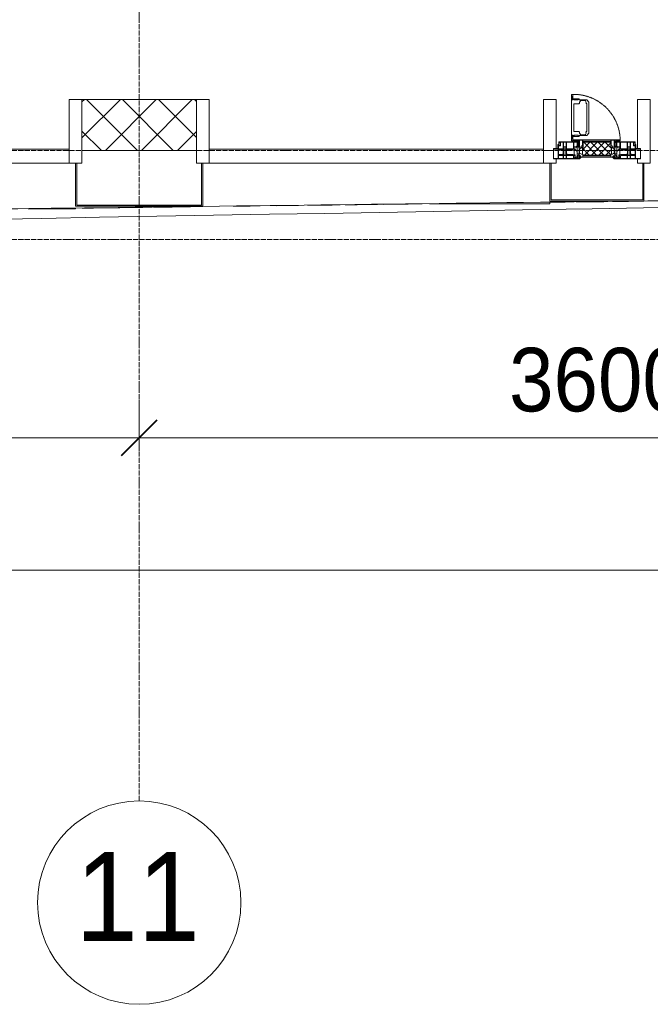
# Model space of a CAD drawing. Header units: millimetres. Extents: x 5617 to 103266, y 7718 to 198901.
# Tile 42 of 51: x 63664 to 66144, y 56540 to 60414. Entities that reach past the tile are written whole.
import ezdxf

# ---------------------------------------------------------------- set-up
doc = ezdxf.new("R2010")
doc.units = ezdxf.units.MM
for name, pattern in [('-D1-02х01', [3, 2, -1]), ('ADSK_Линия сетки', [25, 20, -2.5, 0, -2.5]), ('Линия сетки', [25, 20, -2.5, 0, -2.5])]:
    doc.linetypes.add(name, pattern=pattern)
for name, color, linetype, lineweight in [('Импосты витража', 7, 'Continuous', 18), ('Колонны', 7, 'Continuous', 18), ('Окна', 7, 'Continuous', 18), ('Оси', 7, 'Continuous', 9), ('Панели витража', 7, 'Continuous', 18), ('Размеры', 7, 'Continuous', 9), ('Размеры-100', 7, 'Continuous', 9), ('Стены разрез', 7, 'Continuous', 40), ('Форма', 7, 'Continuous', 18), ('Формообразующий элемент-перекрытие', 7, 'Continuous', 18), ('Элементы узлов', 7, 'Continuous', 18)]:
    doc.layers.add(name, color=color, linetype=linetype, lineweight=lineweight)
doc.styles.add('Arial', font='arial.ttf', dxfattribs={"width": 0.9, "height": 250})
doc.styles.add('Arial_1', font='arial.ttf', dxfattribs={"width": 0.9, "height": 350})
doc.dimstyles.new('Основной_2_5_мм', dxfattribs={"dimscale": 304.8, "dimtxt": 255.06485, "dimasz": 0.463911, "dimexe": 0.492126, "dimexo": 0.492126, "dimgap": 0.098425, "dimtad": 1, "dimdec": 0, "dimdsep": 46, "dimtxsty": 'Arial', "dimblk1": 'OBLIQUE', "dimblk2": 'OBLIQUE', "dimsah": 1, "dimcen": 0.09, "dimdle": 0.492126, "dimazin": 2, "dimtfac": 1, "dimtdec": 4, "dimtix": 1, "dimtmove": 0, "dimatfit": 3, "dimfxl": 1, "dimtvp": 1, "dimtolj": 1, "dimtzin": 0, "dimlwd": 20, "dimlwe": 20, "dimarcsym": 2})

# ---------------------------------------------------------------- blocks, each defined once
blk = doc.blocks.new('A_PAN_Створка - 383мм-V46-МКСС_K1_L15__47_700_')
at = {"layer": 'Панели витража', "lineweight": 5}
h = blk.add_hatch(dxfattribs=at)
h.set_pattern_fill('FP_8', color=256, style=0, pattern_type=2)
h.set_pattern_definition([(225, (52150, 59850), (14.1421356, -14.1421356), []), (315, (52150, 59850), (14.1421356, 14.1421356), [])])
h.paths.add_polyline_path([(-54.5, -31.8), (-54.9, -34.1), (-57.2, -36.4), (-57.2, -60.8), (-54.6, -63.4), (-53.6, -82.7), (54.6, -81.8), (54.6, -63.4), (57.2, -59.3), (57.2, -36.4), (54.9, -34.1), (54.5, -31.8)])
at = {"layer": 'Окна', "lineweight": 5}
for p, q in [((-67.9, -17), (-171, -17)), ((-171, -17), (-171, -57)), ((-78, -84), (-78, -23.5)), ((-78, -23.5), (-67.9, -23.5)), ((-61.4, -23.5), (-70, -32.1)), ((-70, -32.1), (-70, -62.5)), ((-61.4, -23.5), (-67.9, -17)), ((-67.9, -17), (-67.9, -23.5)), ((-67.9, -23.5), (-64.6, -26.8)), ((-64.6, -26.8), (-61.4, -23.5)), ((61.4, -23.5), (-61.4, -23.5)), ((67.9, -17), (61.4, -23.5)), ((70, -32.1), (61.4, -23.5)), ((61.4, -23.5), (64.6, -26.8)), ((64.6, -26.8), (67.9, -23.5)), ((67.9, -23.5), (67.9, -17)), ((171, -17), (67.9, -17)), ((67.9, -23.5), (78, -23.5)), ((70, -62.5), (70, -32.1)), ((78, -23.5), (78, -84)), ((171, -57), (171, -17)), ((-171, -57), (-156, -57)), ((-153, -60), (-153, -73.5)), ((-153, -73.5), (-150, -73.5)), ((-150, -73.5), (-150, -84)), ((-70, -62.5), (-73.9, -62.5)), ((-73.9, -62.5), (-73.9, -87.5)), ((73.9, -62.5), (70, -62.5)), ((73.9, -87.5), (73.9, -62.5)), ((150, -84), (150, -73.5)), ((150, -73.5), (153, -73.5)), ((153, -73.5), (153, -60)), ((156, -57), (171, -57)), ((-150, -84), (-78, -84)), ((-73.9, -87.5), (-91.5, -87.5)), ((-91.5, -87.5), (-91.5, -92)), ((-91.5, -92), (91.5, -92)), ((39.7, -109), (31.1, -117.6)), ((70.1, -109), (39.7, -109)), ((45, -113.3), (42.3, -118.2)), ((45.9, -111.2), (45, -113.3)), ((63.3, -111.2), (45.9, -111.2)), ((64.1, -113), (63.3, -111.2)), ((64.1, -113), (66.7, -117)), ((70.1, -105.1), (70.1, -109)), ((95.1, -105.1), (70.1, -105.1)), ((91.5, -87.5), (73.9, -87.5)), ((74.1, -109.6), (74.1, -105.1)), ((89.1, -109.6), (74.1, -109.6)), ((78, -84), (150, -84)), ((89.1, -105.1), (89.1, -109.6)), ((91.5, -92), (91.5, -87.5)), ((93.1, -109.6), (93.1, -105.1)), ((97.9, -109.6), (93.1, -109.6)), ((95.1, -87.5), (95.1, -105.1)), ((99.6, -87.5), (95.1, -87.5)), ((97.9, -95.6), (95.1, -95.6)), ((97.9, -95.6), (97.9, -109.6)), ((99.6, -270.5), (99.6, -87.5)), ((31.1, -117.6), (31.1, -240.4)), ((41.4, -123.8), (39.1, -124.2)), ((39.1, -179), (39.1, -124.2)), ((41.4, -123.8), (43.5, -121.7)), ((42.3, -118.2), (43.5, -121.7)), ((66.7, -117), (68.6, -118.3)), ((68.6, -118.3), (68.6, -121.6)), ((68.6, -121.6), (71.1, -124.1)), ((71.1, -124.1), (89.5, -124.1)), ((89.5, -124.1), (90.6, -125.2)), ((90.6, -125.2), (90.6, -232.8)), ((39.1, -179), (39.1, -233.8)), ((39.7, -249), (31.1, -240.4)), ((41.4, -234.2), (39.1, -233.8)), ((70.1, -249), (39.7, -249)), ((41.4, -234.2), (43.5, -236.3)), ((42.3, -239.8), (43.5, -236.3)), ((45, -244.7), (42.3, -239.8)), ((45.9, -246.8), (45, -244.7)), ((63.3, -246.8), (45.9, -246.8)), ((64.1, -245), (63.3, -246.8)), ((64.1, -245), (66.7, -241)), ((66.7, -241), (68.6, -239.7)), ((68.6, -236.4), (71.1, -233.9)), ((68.6, -239.7), (68.6, -236.4)), ((70.1, -252.9), (70.1, -249)), ((95.1, -252.9), (70.1, -252.9)), ((71.1, -233.9), (89.5, -233.9)), ((74.1, -248.4), (74.1, -252.9)), ((89.1, -248.4), (74.1, -248.4)), ((89.1, -252.9), (89.1, -248.4)), ((89.5, -233.9), (90.6, -232.8)), ((93.1, -248.4), (93.1, -252.9)), ((97.9, -248.4), (93.1, -248.4)), ((95.1, -270.5), (95.1, -252.9)), ((97.9, -262.4), (95.1, -262.4)), ((99.6, -270.5), (95.1, -270.5)), ((97.9, -262.4), (97.9, -248.4))]:
    blk.add_line(p, q, dxfattribs=at)
at = {"layer": 'Окна', "color": 253, "lineweight": 5, "true_color": 0xaaaaaa}
for p, q in [((-171, -18.5), (-153.5, -18.5)), ((-153.5, -18.5), (-152, -20)), ((-152, -20), (-152, -73.5)), ((-150.5, -17), (-150.5, -29.4)), ((-132.4, -18.6), (-150.5, -18.6)), ((-150.5, -29.4), (-132.4, -29.4)), ((-150.5, -33.6), (-150.5, -68)), ((-136.3, -33.6), (-150.5, -33.6)), ((-137.2, -31), (-135.8, -35)), ((-132.5, -31), (-137.2, -31)), ((-132.1, -36.8), (-135.8, -35)), ((-132.5, -31.9), (-133.4, -33.7)), ((-133.4, -33.7), (-130.1, -35.3)), ((-132.5, -31.9), (-132.5, -31)), ((-132.4, -29.4), (-132.4, -18.6)), ((-132.1, -49), (-132.1, -36.8)), ((-131, -18.2), (-131, -29.5)), ((-120.8, -18.2), (-131, -18.2)), ((-131, -29.5), (-120.8, -29.5)), ((-131, -30.9), (-131, -33)), ((-120.8, -30.9), (-131, -30.9)), ((-129.4, -34.6), (-131, -33)), ((-130.1, -35.3), (-129.4, -34.6)), ((-130.1, -35.3), (-130.1, -50.4)), ((-122.4, -34.6), (-120.8, -33)), ((-121.7, -35.3), (-122.4, -34.6)), ((-118.4, -33.7), (-121.7, -35.3)), ((-121.7, -35.3), (-121.7, -50.4)), ((-120.8, -18.2), (-120.8, -29.5)), ((-120.8, -30.9), (-120.8, -33)), ((-119.7, -36.8), (-115.9, -35)), ((-119.7, -49), (-119.7, -36.8)), ((-119.3, -18.6), (-92.5, -18.6)), ((-119.3, -29.4), (-119.3, -18.6)), ((-92.5, -29.4), (-119.3, -29.4)), ((-119.3, -31), (-114.6, -31)), ((-119.3, -31.9), (-119.3, -31)), ((-119.3, -31.9), (-118.4, -33.7)), ((-114.6, -31), (-115.9, -35)), ((-94.1, -33.5), (-115.4, -33.5)), ((-89.9, -35.1), (-94.1, -33.5)), ((-92.5, -18.6), (-92.5, -29.4)), ((-90.8, -18.5), (-90.8, -29.4)), ((-87.3, -18.5), (-90.8, -18.5)), ((-90.8, -29.4), (-85.9, -29.4)), ((-89.9, -32.5), (-89.9, -35.1)), ((-85.9, -32.5), (-89.9, -32.5)), ((-89.9, -35.1), (-89.9, -50.9)), ((-87.3, -20.4), (-87.3, -18.5)), ((-87.3, -20.4), (-87.3, -21.9)), ((-84.8, -20.4), (-87.3, -20.4)), ((-87.3, -21.9), (-85.9, -21.9)), ((-85.9, -18.2), (-85.9, -20.4)), ((-75.9, -18.2), (-85.9, -18.2)), ((-85.9, -21.9), (-85.9, -29.4)), ((-85.9, -29.4), (-85.9, -32.5)), ((-83.4, -20.4), (-84.8, -20.4)), ((-70, -33.8), (-83.4, -20.4)), ((-78, -36.8), (-70, -36.8)), ((-78, -45.6), (-78, -36.8)), ((-75.9, -21.5), (-75.9, -18.2)), ((-75.9, -21.5), (-75.9, -23.5)), ((-74.9, -21.5), (-75.9, -21.5)), ((-75.9, -23.5), (-73, -23.5)), ((-74.9, -17.9), (-74.9, -21.5)), ((-68.9, -17.9), (-74.9, -17.9)), ((-67.2, -29.3), (-73, -23.5)), ((-70, -36.8), (-70, -33.8)), ((-68.9, -21.5), (-68.9, -17.9)), ((-67.9, -21.5), (-68.9, -21.5)), ((-67.9, -21.5), (-67.9, -23.5)), ((-67.9, -23.5), (-64.6, -26.8)), ((-64.6, -26.8), (-67.2, -29.3)), ((67.9, -23.5), (64.6, -26.8)), ((64.6, -26.8), (67.2, -29.3)), ((67.2, -29.3), (73, -23.5)), ((67.9, -21.5), (67.9, -23.5)), ((67.9, -21.5), (68.9, -21.5)), ((68.9, -17.9), (74.9, -17.9)), ((68.9, -21.5), (68.9, -17.9)), ((70, -33.8), (83.4, -20.4)), ((70, -36.8), (70, -33.8)), ((78, -36.8), (70, -36.8)), ((75.9, -23.5), (73, -23.5)), ((74.9, -17.9), (74.9, -21.5)), ((74.9, -21.5), (75.9, -21.5)), ((75.9, -18.2), (85.9, -18.2)), ((75.9, -21.5), (75.9, -18.2)), ((75.9, -21.5), (75.9, -23.5)), ((78, -45.6), (78, -36.8)), ((83.4, -20.4), (84.8, -20.4)), ((84.8, -20.4), (87.3, -20.4)), ((85.9, -18.2), (85.9, -20.4)), ((85.9, -21.9), (85.9, -29.4)), ((87.3, -21.9), (85.9, -21.9)), ((85.9, -29.4), (85.9, -32.5)), ((90.8, -29.4), (85.9, -29.4)), ((85.9, -32.5), (89.9, -32.5)), ((87.3, -18.5), (90.8, -18.5)), ((87.3, -20.4), (87.3, -18.5)), ((87.3, -20.4), (87.3, -21.9)), ((89.9, -32.5), (89.9, -35.1)), ((89.9, -35.1), (94.1, -33.5)), ((89.9, -35.1), (89.9, -50.9)), ((90.8, -18.5), (90.8, -29.4)), ((92.5, -18.6), (92.5, -29.4)), ((119.3, -18.6), (92.5, -18.6)), ((92.5, -29.4), (119.3, -29.4)), ((94.1, -33.5), (115.4, -33.5)), ((114.6, -31), (115.9, -35)), ((119.3, -31), (114.6, -31)), ((119.7, -36.8), (115.9, -35)), ((119.3, -31.9), (118.4, -33.7)), ((118.4, -33.7), (121.7, -35.3)), ((119.3, -29.4), (119.3, -18.6)), ((119.3, -31.9), (119.3, -31)), ((119.7, -49), (119.7, -36.8)), ((120.8, -18.2), (120.8, -29.5)), ((120.8, -18.2), (131, -18.2)), ((131, -29.5), (120.8, -29.5)), ((120.8, -30.9), (120.8, -33)), ((120.8, -30.9), (131, -30.9)), ((122.4, -34.6), (120.8, -33)), ((121.7, -35.3), (122.4, -34.6)), ((121.7, -35.3), (121.7, -50.4)), ((129.4, -34.6), (131, -33)), ((130.1, -35.3), (129.4, -34.6)), ((133.4, -33.7), (130.1, -35.3)), ((130.1, -35.3), (130.1, -50.4)), ((131, -18.2), (131, -29.5)), ((131, -30.9), (131, -33)), ((132.1, -36.8), (135.8, -35)), ((132.1, -49), (132.1, -36.8)), ((132.4, -18.6), (150.5, -18.6)), ((132.4, -29.4), (132.4, -18.6)), ((150.5, -29.4), (132.4, -29.4)), ((132.5, -31), (137.2, -31)), ((132.5, -31.9), (132.5, -31)), ((132.5, -31.9), (133.4, -33.7)), ((137.2, -31), (135.8, -35)), ((136.3, -33.6), (150.5, -33.6)), ((150.5, -17), (150.5, -29.4)), ((150.5, -33.6), (150.5, -68)), ((153.5, -18.5), (152, -20)), ((152, -20), (152, -73.5)), ((171, -18.5), (153.5, -18.5)), ((-171, -55.5), (-152, -55.5)), ((-136.4, -52.4), (-150.5, -52.4)), ((-150.5, -56.6), (-132.4, -56.6)), ((-150.5, -68), (-143.5, -68)), ((-150.5, -69.5), (-150.5, -73.5)), ((-145, -69.5), (-150.5, -69.5)), ((-145, -69.5), (-145, -79.5)), ((-143.5, -68), (-143.5, -81)), ((-137.2, -54.8), (-135.8, -50.8)), ((-132.5, -54.8), (-137.2, -54.8)), ((-132.1, -49), (-135.8, -50.8)), ((-133.4, -52), (-130.1, -50.4)), ((-132.5, -53.8), (-133.4, -52)), ((-132.5, -53.8), (-132.5, -54.8)), ((-132.4, -56.6), (-132.4, -82.5)), ((-129.4, -51.1), (-131, -52.7)), ((-131, -55.1), (-131, -52.7)), ((-120.8, -55.1), (-131, -55.1)), ((-131, -56.5), (-131, -62.6)), ((-131, -56.5), (-120.8, -56.5)), ((-120.8, -62.6), (-131, -62.6)), ((-131, -64.6), (-120.8, -64.6)), ((-131, -82.5), (-131, -64.6)), ((-130.1, -50.4), (-129.4, -51.1)), ((-121.7, -50.4), (-122.4, -51.1)), ((-122.4, -51.1), (-120.8, -52.7)), ((-118.4, -52), (-121.7, -50.4)), ((-120.8, -55.1), (-120.8, -52.7)), ((-120.8, -56.5), (-120.8, -62.6)), ((-120.8, -82.5), (-120.8, -64.6)), ((-119.7, -49), (-115.9, -50.8)), ((-119.3, -53.8), (-118.4, -52)), ((-119.3, -53.8), (-119.3, -54.8)), ((-119.3, -54.8), (-114.6, -54.8)), ((-119.3, -56.6), (-119.3, -82.5)), ((-92.5, -56.6), (-119.3, -56.6)), ((-114.6, -54.8), (-115.9, -50.8)), ((-94.1, -52.5), (-115.3, -52.5)), ((-89.9, -50.9), (-94.1, -52.5)), ((-92.5, -56.6), (-92.5, -82.5)), ((-90.8, -56.6), (-85.9, -56.6)), ((-90.8, -62.7), (-90.8, -56.6)), ((-80.4, -62.7), (-90.8, -62.7)), ((-90.8, -64.6), (-90.8, -82.5)), ((-80.1, -64.6), (-90.8, -64.6)), ((-89.9, -52.2), (-89.9, -50.9)), ((-89.9, -52.2), (-88.6, -53.5)), ((-85.9, -53.5), (-88.6, -53.5)), ((-85.9, -53.5), (-78, -45.6)), ((-85.9, -56.6), (-85.9, -53.5)), ((-80.4, -61.1), (-80.4, -62.7)), ((-78, -61.1), (-80.4, -61.1)), ((-80.1, -66.1), (-80.1, -64.6)), ((-78, -66.1), (-80.1, -66.1)), ((-78, -66.1), (-78, -61.1)), ((85.9, -53.5), (78, -45.6)), ((78, -61.1), (80.4, -61.1)), ((78, -66.1), (78, -61.1)), ((78, -66.1), (80.1, -66.1)), ((80.1, -64.6), (90.8, -64.6)), ((80.1, -66.1), (80.1, -64.6)), ((80.4, -61.1), (80.4, -62.7)), ((80.4, -62.7), (90.8, -62.7)), ((85.9, -53.5), (88.6, -53.5)), ((85.9, -56.6), (85.9, -53.5)), ((90.8, -56.6), (85.9, -56.6)), ((89.9, -52.2), (88.6, -53.5)), ((89.9, -50.9), (94.1, -52.5)), ((89.9, -52.2), (89.9, -50.9)), ((90.8, -62.7), (90.8, -56.6)), ((90.8, -64.6), (90.8, -82.5)), ((92.5, -56.6), (119.3, -56.6)), ((92.5, -56.6), (92.5, -82.5)), ((94.1, -52.5), (115.3, -52.5)), ((114.6, -54.8), (115.9, -50.8)), ((119.3, -54.8), (114.6, -54.8)), ((119.7, -49), (115.9, -50.8)), ((118.4, -52), (121.7, -50.4)), ((119.3, -53.8), (118.4, -52)), ((119.3, -53.8), (119.3, -54.8)), ((119.3, -56.6), (119.3, -82.5)), ((122.4, -51.1), (120.8, -52.7)), ((120.8, -55.1), (120.8, -52.7)), ((120.8, -55.1), (131, -55.1)), ((120.8, -56.5), (120.8, -62.6)), ((131, -56.5), (120.8, -56.5)), ((120.8, -62.6), (131, -62.6)), ((120.8, -82.5), (120.8, -64.6)), ((131, -64.6), (120.8, -64.6)), ((121.7, -50.4), (122.4, -51.1)), ((130.1, -50.4), (129.4, -51.1)), ((129.4, -51.1), (131, -52.7)), ((133.4, -52), (130.1, -50.4)), ((131, -55.1), (131, -52.7)), ((131, -56.5), (131, -62.6)), ((131, -82.5), (131, -64.6)), ((132.1, -49), (135.8, -50.8)), ((150.5, -56.6), (132.4, -56.6)), ((132.4, -56.6), (132.4, -82.5)), ((132.5, -53.8), (133.4, -52)), ((132.5, -53.8), (132.5, -54.8)), ((132.5, -54.8), (137.2, -54.8)), ((137.2, -54.8), (135.8, -50.8)), ((136.4, -52.4), (150.5, -52.4)), ((143.5, -68), (143.5, -81)), ((150.5, -68), (143.5, -68)), ((145, -69.5), (150.5, -69.5)), ((145, -69.5), (145, -79.5)), ((150.5, -69.5), (150.5, -73.5)), ((171, -55.5), (152, -55.5)), ((-148.5, -81), (-148.5, -82.5)), ((-143.5, -81), (-148.5, -81)), ((-148.5, -82.5), (-132.4, -82.5)), ((-131, -82.5), (-120.8, -82.5)), ((-119.3, -82.5), (-92.5, -82.5)), ((-90.8, -82.5), (-79.5, -82.5)), ((-78, -84), (-85, -84)), ((-85, -84), (-85, -87.5)), ((-85, -87.5), (-78, -87.5)), ((-79.5, -80.6), (-78, -80.6)), ((-79.5, -82.5), (-79.5, -80.6)), ((-78, -87.5), (-78, -84)), ((79.5, -80.6), (78, -80.6)), ((78, -87.5), (78, -84)), ((78, -84), (85, -84)), ((85, -87.5), (78, -87.5)), ((79.5, -82.5), (79.5, -80.6)), ((90.8, -82.5), (79.5, -82.5)), ((85, -84), (85, -87.5)), ((119.3, -82.5), (92.5, -82.5)), ((131, -82.5), (120.8, -82.5)), ((148.5, -82.5), (132.4, -82.5)), ((143.5, -81), (148.5, -81)), ((148.5, -81), (148.5, -82.5))]:
    blk.add_line(p, q, dxfattribs=at)
at = {"layer": 'Окна', "lineweight": 5}
for centre, start, end in [((-156, -60), 0, 90), ((156, -60), 90, 180)]:
    blk.add_arc(centre, 3, start, end, dxfattribs=at)
at = {"layer": 'Окна', "linetype": '-D1-02х01', "lineweight": 5}
blk.add_arc((91.4, -87.5), 183, 181.4091, 271.1445, dxfattribs=at)
at = {"layer": 'Элементы узлов', "color": 253, "lineweight": 5, "true_color": 0xaaaaaa}
for p, q in [((-70, -32.1), (-61.4, -23.5)), ((-70, -62.5), (-70, -32.1)), ((-67.8, -38.3), (-65.7, -37.4)), ((-67.8, -55.7), (-67.8, -38.3)), ((-65.7, -37.4), (-60.8, -34.7)), ((61.4, -23.5), (-61.4, -23.5)), ((-60.8, -34.7), (-57.3, -35.9)), ((-55.2, -33.8), (-57.3, -35.9)), ((-54.9, -34.1), (-57.2, -36.4)), ((-57.2, -36.4), (-57.2, -60.8)), ((-55.2, -33.8), (-54.8, -31.5)), ((-54.9, -25.8), (-53.9, -24.8)), ((-54.9, -29.5), (-54.9, -25.8)), ((-53.9, -30.5), (-54.9, -29.5)), ((-54.5, -31.8), (-54.9, -34.1)), ((0, -31.5), (-54.8, -31.5)), ((54.5, -31.8), (-54.5, -31.8)), ((-53.9, -24.8), (53.9, -24.8)), ((53.9, -30.5), (-53.9, -30.5)), ((0, -31.5), (54.8, -31.5)), ((54.9, -25.8), (53.9, -24.8)), ((53.9, -30.5), (54.9, -29.5)), ((54.9, -34.1), (54.5, -31.8)), ((55.2, -33.8), (54.8, -31.5)), ((54.9, -29.5), (54.9, -25.8)), ((57.2, -36.4), (54.9, -34.1)), ((55.2, -33.8), (57.3, -35.9)), ((57.2, -60.8), (57.2, -36.4)), ((60.8, -34.7), (57.3, -35.9)), ((65.7, -37.4), (60.8, -34.7)), ((70, -32.1), (61.4, -23.5)), ((67.8, -38.3), (65.7, -37.4)), ((67.8, -55.7), (67.8, -38.3)), ((70, -62.5), (70, -32.1)), ((-73.9, -62.5), (-70, -62.5)), ((-73.9, -87.5), (-73.9, -62.5)), ((-69.4, -66.5), (-73.9, -66.5)), ((-69.4, -81.5), (-69.4, -66.5)), ((-61.7, -62.5), (-67.9, -62.5)), ((-67.9, -62.5), (-67.9, -89.3)), ((-66, -56.5), (-67.8, -55.7)), ((-66, -56.5), (-62, -59.1)), ((-62, -59.1), (-60.7, -61)), ((-61.7, -64.9), (-61.7, -62.5)), ((-60.1, -67.7), (-61.7, -64.9)), ((-60.7, -61), (-57.4, -61)), ((-56.4, -67.7), (-60.1, -67.7)), ((-57.4, -61), (-54.9, -63.5)), ((-57.2, -60.8), (-54.6, -63.4)), ((-56.4, -89.4), (-56.4, -67.7)), ((-54.9, -63.5), (-54.9, -81.9)), ((-54.6, -63.4), (-54.6, -81.8)), ((54.6, -63.4), (57.2, -60.8)), ((54.6, -81.8), (54.6, -63.4)), ((57.4, -61), (54.9, -63.5)), ((54.9, -63.5), (54.9, -81.9)), ((56.4, -67.7), (60.1, -67.7)), ((56.4, -89.4), (56.4, -67.7)), ((60.7, -61), (57.4, -61)), ((60.1, -67.7), (61.7, -64.9)), ((62, -59.1), (60.7, -61)), ((61.7, -62.5), (67.9, -62.5)), ((61.7, -64.9), (61.7, -62.5)), ((66, -56.5), (62, -59.1)), ((66, -56.5), (67.8, -55.7)), ((67.9, -62.5), (67.9, -89.3)), ((69.4, -66.5), (73.9, -66.5)), ((69.4, -81.5), (69.4, -66.5)), ((73.9, -62.5), (70, -62.5)), ((73.9, -87.5), (73.9, -62.5)), ((-91.5, -87.5), (-73.9, -87.5)), ((-91.5, -92), (-91.5, -87.5)), ((-91.5, -92), (91.5, -92)), ((-83.4, -90.3), (-83.4, -87.5)), ((-83.4, -90.3), (-69.4, -90.3)), ((-73.9, -81.5), (-69.4, -81.5)), ((-69.4, -85.5), (-73.9, -85.5)), ((-69.4, -90.3), (-69.4, -85.5)), ((-67.9, -89.3), (-66.9, -90.3)), ((-66.9, -90.3), (-57.4, -90.3)), ((-57.4, -90.3), (-56.4, -89.4)), ((-54.9, -81.9), (-53.8, -83)), ((-54.9, -85.6), (-53.9, -84.6)), ((-54.9, -89.3), (-54.9, -85.6)), ((-53.9, -90.3), (-54.9, -89.3)), ((-54.6, -81.8), (-53.6, -82.7)), ((-53.9, -84.6), (53.9, -84.6)), ((53.9, -90.3), (-53.9, -90.3)), ((53.8, -83), (-53.8, -83)), ((-53.6, -82.7), (53.6, -82.7)), ((53.6, -82.7), (54.6, -81.8)), ((54.9, -81.9), (53.8, -83)), ((54.9, -85.6), (53.9, -84.6)), ((53.9, -90.3), (54.9, -89.3)), ((54.9, -89.3), (54.9, -85.6)), ((57.4, -90.3), (56.4, -89.4)), ((66.9, -90.3), (57.4, -90.3)), ((67.9, -89.3), (66.9, -90.3)), ((73.9, -81.5), (69.4, -81.5)), ((69.4, -85.5), (73.9, -85.5)), ((69.4, -90.3), (69.4, -85.5)), ((83.4, -90.3), (69.4, -90.3)), ((91.5, -87.5), (73.9, -87.5)), ((83.4, -90.3), (83.4, -87.5)), ((91.5, -92), (91.5, -87.5))]:
    blk.add_line(p, q, dxfattribs=at)
blk = doc.blocks.new('System Panel - A_PAN_Glass-7454224-МКСС_K1_L15__47_700_')
at = {"layer": 'Панели витража', "color": 253, "lineweight": 5, "true_color": 0xaaaaaa}
for p, q in [((657.5, 0), (-657.5, 0)), ((-657.5, 0), (-657.5, -55)), ((657.5, -55), (657.5, 0)), ((-657.5, -55), (657.5, -55))]:
    blk.add_line(p, q, dxfattribs=at)
blk = doc.blocks.new('Rectangular Mullion - R_StandardFrame_50Wx250H-V72-МКСС_K1_L15__47_700_')
at = {"layer": 'Импосты витража', "color": 253, "lineweight": 5, "true_color": 0xaaaaaa}
for p, q in [((-25, 0), (-25, 250)), ((-25, 250), (25, 250)), ((25, 250), (25, 0)), ((0, 0), (-25, 0)), ((25, 0), (5, 0))]:
    blk.add_line(p, q, dxfattribs=at)
blk = doc.blocks.new('Rectangular Mullion - R_StandardFrame_50Wx250H-7454222-МКСС_K1_L15__47_700_')
at = {"layer": 'Импосты витража', "color": 253, "lineweight": 5, "true_color": 0xaaaaaa}
for p, q in [((-25, 0), (-25, 250)), ((-25, 250), (25, 250)), ((25, 250), (25, 0)), ((-5, 0), (-25, 0)), ((25, 0), (0, 0))]:
    blk.add_line(p, q, dxfattribs=at)
blk = doc.blocks.new('Rectangular Mullion - R_StandardFrame_50Wx250H-V73-МКСС_K1_L15__47_700_')
at = {"layer": 'Импосты витража', "color": 253, "lineweight": 5, "true_color": 0xaaaaaa}
for p, q in [((-25, 0), (-25, 250)), ((-25, 250), (25, 250)), ((25, 250), (25, 57)), ((0, 0), (-25, 0)), ((25, 0), (5, 0)), ((25, 17), (25, 0))]:
    blk.add_line(p, q, dxfattribs=at)
blk = doc.blocks.new('Rectangular Mullion - R_StandardFrame_50Wx250H-V65-МКСС_K1_L15__47_700_')
at = {"layer": 'Импосты витража', "color": 253, "lineweight": 5, "true_color": 0xaaaaaa}
for p, q in [((-25, 57), (-25, 250)), ((-25, 250), (25, 250)), ((25, 250), (25, 0)), ((-25, 0), (-25, 17)), ((-5, 0), (-25, 0)), ((25, 0), (0, 0))]:
    blk.add_line(p, q, dxfattribs=at)
blk = doc.blocks.new('A_SLK_PAN_Type1 - Прямой тип панели-6619018-МКСС_K1_L15__47_700_')
at = {"layer": 'Колонны', "lineweight": 5}
for p, q in [((-245, 0), (-250, 0)), ((-250, 0), (-250, -170)), ((-245, -165), (-245, 0)), ((245, 0), (245, -165)), ((250, 0), (245, 0)), ((250, -170), (250, 0)), ((-250, -170), (250, -170)), ((245, -165), (-245, -165))]:
    blk.add_line(p, q, dxfattribs=at)
blk = doc.blocks.new('A_SLK_PAN_Type1 - Прямой тип панели Ф-1_1-7444943-МКСС_K1_L15__47_700_')
at = {"layer": 'Колонны', "lineweight": 5}
for p, q in [((-180, 0), (-185, 0)), ((-185, 0), (-185, -150)), ((-180, -145), (-180, 0)), ((180, 0), (180, -145)), ((185, 0), (180, 0)), ((185, -150), (185, 0)), ((-185, -150), (185, -150)), ((180, -145), (-180, -145))]:
    blk.add_line(p, q, dxfattribs=at)
blk = doc.blocks.new('A_OGR_PAN_Отлив - A_OGR_PAN_Отлив-5586170-МКСС_K1_L15__47_700_')
at = {"layer": 'Колонны', "color": 253, "lineweight": 5, "true_color": 0xaaaaaa}
for p in [(-495.8, 180), (-682.5, 177.2)]:
    blk.add_line(p, (-682.5, 180), dxfattribs=at)
blk = doc.blocks.new('A_OGR_PAN_Отлив - A_OGR_PAN_Отлив-5705292-МКСС_K1_L15__47_700_')
at = {"layer": 'Колонны', "color": 253, "lineweight": 5, "true_color": 0xaaaaaa}
for p in [(-209.5, 160), (-682.5, 153.8)]:
    blk.add_line(p, (-682.5, 160), dxfattribs=at)
blk = doc.blocks.new('135_SLK_K1_AR_FCD_rvt-1-МКСС_K1_L15__47_700_')
at = {"layer": 'Стены разрез', "lineweight": 5, "true_color": 0xaaaaaa}
h = blk.add_hatch(dxfattribs=at)
h.set_pattern_fill('FP_4', color=253, style=0, pattern_type=2)
h.set_pattern_definition([(45, (0, 0), (-70.71068, 70.71068), []), (135, (0, 0), (-70.71068, -70.71068), [])])
h.paths.add_polyline_path([(50161.7, 59900), (50575, 59900), (50575, 60100), (50125, 60100), (50125, 59900)])
at = {"layer": 'Стены разрез', "color": 253, "lineweight": 9, "true_color": 0xaaaaaa}
for p, q in [((50575, 60100), (50125, 60100)), ((50125, 60100), (50125, 59900)), ((50575, 59900), (50575, 60100)), ((50125, 59900), (50575, 59900))]:
    blk.add_line(p, q, dxfattribs=at)
at = {"layer": 'Форма', "color": 253, "lineweight": 5, "true_color": 0xaaaaaa}
blk.add_open_spline([(22922.1, 59316), (23891.9, 59304.9), (32622.5, 59261), (51193, 59682.2), (56217.7, 59730)], degree=3, knots=[40.106642, 40.106642, 40.106642, 40.106642, 45.960513, 86.414517, 86.414517, 86.414517, 86.414517], dxfattribs=at)
at = {"layer": 'Форма', "color": 253, "lineweight": 9, "true_color": 0xaaaaaa}
for points, knots in [([(52335, 59700.9), (52414.2, 59701.8), (52899.6, 59707.4), (53485.4, 59713.9), (53992, 59719), (54092.3, 59720)], [-0.11774913, -0.11774913, -0.11774913, -0.11774913, -0.11243612, -0.08517888, -0.0784468, -0.0784468, -0.0784468, -0.0784468]), ([(48735, 59655.7), (49201.7, 59661.8), (50376.7, 59677.1), (51551.7, 59691.7), (52260, 59700)], [-0.19826353, -0.19826353, -0.19826353, -0.19826353, -0.1669506, -0.11942636, -0.11942636, -0.11942636, -0.11942636])]:
    blk.add_open_spline(points, degree=3, knots=knots, dxfattribs=at)
at = {"layer": 'Формообразующий элемент-перекрытие', "color": 253, "lineweight": 5, "true_color": 0xaaaaaa}
for points in [[(50363.7, 59675.8), (50284.2, 59674.8), (50204.7, 59673.8), (50125.1, 59672.7)], [(50552.3, 59678.2), (50503.7, 59677.6), (50455, 59677), (50406.4, 59676.4)], [(50825.2, 59681.7), (50790.2, 59681.2), (50755.2, 59680.8), (50720.1, 59680.4)], [(50976.4, 59683.6), (50947, 59683.2), (50917.6, 59682.9), (50888.2, 59682.5)], [(51140.2, 59685.6), (51097.6, 59685.1), (51055, 59684.6), (51012.4, 59684)], [(51286.9, 59687.5), (51244.5, 59686.9), (51202.2, 59686.4), (51159.9, 59685.9)], [(51440, 59689.4), (51397.1, 59688.8), (51354.1, 59688.3), (51311.2, 59687.8)], [(52025.2, 59696.5), (52005.4, 59696.2), (51985.7, 59696), (51965.9, 59695.8)], [(52192.7, 59698.5), (52151.6, 59698), (52110.5, 59697.5), (52069.3, 59697)], [(52274, 59699.4), (52252.9, 59699.2), (52231.8, 59698.9), (52210.7, 59698.7)]]:
    blk.add_open_spline(points, degree=3, dxfattribs=at)
at = {"layer": 'Импосты витража', "color": 253, "lineweight": 5, "true_color": 0xaaaaaa, "extrusion": (0, 0, -1)}
for name, p in [('Rectangular Mullion - R_StandardFrame_50Wx250H-7454222-МКСС_K1_L15__47_700_', (-50100, 59850)), ('Rectangular Mullion - R_StandardFrame_50Wx250H-V72-МКСС_K1_L15__47_700_', (-50600, 59850)), ('Rectangular Mullion - R_StandardFrame_50Wx250H-V65-МКСС_K1_L15__47_700_', (-51965, 59850)), ('Rectangular Mullion - R_StandardFrame_50Wx250H-V73-МКСС_K1_L15__47_700_', (-52335, 59850))]:
    blk.add_blockref(name, p, dxfattribs=at)
at = {"layer": 'Колонны', "color": 253, "lineweight": 5, "true_color": 0xaaaaaa}
for name, p in [('A_SLK_PAN_Type1 - Прямой тип панели-6619018-МКСС_K1_L15__47_700_', (50350, 59850)), ('A_SLK_PAN_Type1 - Прямой тип панели Ф-1_1-7444943-МКСС_K1_L15__47_700_', (52150, 59850))]:
    blk.add_blockref(name, p, dxfattribs=at)
at = {"layer": 'Колонны', "color": 253, "lineweight": 5, "true_color": 0xaaaaaa, "rotation": 180}
for name, p in [('A_OGR_PAN_Отлив - A_OGR_PAN_Отлив-5586170-МКСС_K1_L15__47_700_', (49417.5, 59850)), ('A_OGR_PAN_Отлив - A_OGR_PAN_Отлив-5705292-МКСС_K1_L15__47_700_', (51282.5, 59850))]:
    blk.add_blockref(name, p, dxfattribs=at)
at = {"layer": 'Панели витража', "color": 253, "lineweight": 5, "true_color": 0xaaaaaa, "rotation": 180}
for name, p in [('A_PAN_Створка - 383мм-V46-МКСС_K1_L15__47_700_', (52150, 59850)), ('System Panel - A_PAN_Glass-7454224-МКСС_K1_L15__47_700_', (49417.5, 59850)), ('System Panel - A_PAN_Glass-7454224-МКСС_K1_L15__47_700_', (51282.5, 59850))]:
    blk.add_blockref(name, p, dxfattribs=at)
blk = doc.blocks.new('Ось сетки - Круг_Ø8 мм-6577-МКСС_K1_L15__47_700_')
at = {"layer": 'Оси', "lineweight": 20}
for start, end in [(360, 180), (180, 360)]:
    blk.add_arc((0, 0), 4, start, end, dxfattribs=at)
blk = doc.blocks.new('DIMBLOCK13-МКСС_K1_L15__47_700_')
at = {"layer": 'Размеры-100', "lineweight": 20, "transparency": 16777216}
for p, q in [((60534, 58768.6), (60534, 58918.6)), ((64134, 58768.6), (64134, 58918.6)), ((60534, 58768.6), (64134, 58768.6)), ((60534, 58768.6), (60534, 58718.6)), ((64134, 58768.6), (64134, 58718.6))]:
    blk.add_line(p, q, dxfattribs=at)
at = {"layer": 'Размеры-100', "lineweight": 40, "transparency": 16777216}
for p, q in [((60534, 58768.6), (60604.7, 58839.3)), ((64134, 58768.6), (64204.7, 58839.3)), ((60534, 58768.6), (60463.3, 58697.9)), ((64134, 58768.6), (64063.3, 58697.9))]:
    blk.add_line(p, q, dxfattribs=at)
at = {"layer": 'Размеры-100', "color": 0, "lineweight": 20, "transparency": 16777216, "insert": (61988.7, 59123.2), "char_height": 250, "width": 828.765, "attachment_point": 1, "line_spacing_factor": 0.941778, "style": 'Arial'}
blk.add_mtext('3600', dxfattribs=at)
blk = doc.blocks.new('_Oblique')
at = {"color": 0, "linetype": 'ByBlock', "lineweight": -2}
blk.add_line((-0.5, -0.5), (0.5, 0.5), dxfattribs=at)
blk = doc.blocks.new('DIMBLOCK14-МКСС_K1_L15__47_700_')
at = {"layer": 'Размеры-100', "lineweight": 20, "transparency": 16777216}
for p, q in [((64134, 58768.6), (64134, 58918.6)), ((67734, 58768.6), (67734, 58918.6)), ((64134, 58768.6), (67734, 58768.6)), ((64134, 58768.6), (64134, 58718.6)), ((67734, 58768.6), (67734, 58718.6))]:
    blk.add_line(p, q, dxfattribs=at)
at = {"layer": 'Размеры-100', "lineweight": 40, "transparency": 16777216}
for p, q in [((64134, 58768.6), (64204.7, 58839.3)), ((67734, 58768.6), (67804.7, 58839.3)), ((64134, 58768.6), (64063.3, 58697.9)), ((67734, 58768.6), (67663.3, 58697.9))]:
    blk.add_line(p, q, dxfattribs=at)
at = {"layer": 'Размеры-100', "color": 0, "lineweight": 20, "transparency": 16777216, "insert": (65588.7, 59123.2), "char_height": 250, "width": 828.765, "attachment_point": 1, "line_spacing_factor": 0.941778, "style": 'Arial'}
blk.add_mtext('3600', dxfattribs=at)
blk = doc.blocks.new('DIMBLOCK16-МКСС_K1_L15__47_700_')
at = {"layer": 'Размеры-100', "lineweight": 20, "transparency": 16777216}
for p, q in [((28134, 58248.6), (28134, 58398.6)), ((71334, 58248.6), (71334, 58398.6)), ((27984, 58248.6), (71484, 58248.6)), ((28134, 58248.6), (28134, 58198.6)), ((71334, 58248.6), (71334, 58198.6))]:
    blk.add_line(p, q, dxfattribs=at)
at = {"layer": 'Размеры-100', "lineweight": 40, "transparency": 16777216}
for p, q in [((28134, 58248.6), (28204.7, 58319.3)), ((71334, 58248.6), (71404.7, 58319.3)), ((28134, 58248.6), (28063.3, 58177.9)), ((71334, 58248.6), (71263.3, 58177.9))]:
    blk.add_line(p, q, dxfattribs=at)
at = {"layer": 'Размеры-100', "color": 0, "lineweight": 20, "transparency": 16777216, "insert": (49302.3, 58603.2), "char_height": 250, "width": 1035.956, "attachment_point": 1, "line_spacing_factor": 0.941778, "style": 'Arial'}
blk.add_mtext('43200', dxfattribs=at)

msp = doc.modelspace()

# ---------------------------------------------------------------- linework, layer by layer
at = {"layer": 'Оси', "linetype": 'Линия сетки'}
msp.add_line((64134, 57340.2), (64134, 78150), dxfattribs=at)
at = {"layer": 'Оси', "linetype": 'ADSK_Линия сетки'}
for p, q in [((71384, 59900), (26766.4, 59900)), ((71384, 59550), (25496.4, 59550))]:
    msp.add_line(p, q, dxfattribs=at)

# ---------------------------------------------------------------- block references
at = {"lineweight": 5}
msp.add_blockref('135_SLK_K1_AR_FCD_rvt-1-МКСС_K1_L15__47_700_', (13784, 0), dxfattribs=at)
at = {"layer": 'Оси', "lineweight": 20, "xscale": 99.99999999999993, "yscale": 99.99999999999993, "zscale": 99.99999999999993}
msp.add_blockref('Ось сетки - Круг_Ø8 мм-6577-МКСС_K1_L15__47_700_', (64134, 56940.2), dxfattribs=at)

# ---------------------------------------------------------------- texts
at = {"layer": 'Оси', "insert": (63883.4, 57139.1), "char_height": 350, "width": 606.076, "attachment_point": 1, "style": 'Arial_1'}
msp.add_mtext('11', dxfattribs=at)

# ---------------------------------------------------------------- dimensions: what is measured, and where the dimension line sits
at = {"layer": 'Размеры', "lineweight": 20}
for base, p1, p2, override, picture, middle in [((64134, 58768.6), (60534, 58868.6), (64134, 58868.6), {"dimpost": '<>', "dimfxl": 3600}, 'DIMBLOCK13-МКСС_K1_L15__47_700_', (62334, 58926.3)), ((67734, 58768.6), (64134, 58868.6), (67734, 58868.6), {"dimpost": '<>', "dimfxl": 3600}, 'DIMBLOCK14-МКСС_K1_L15__47_700_', (65934, 58926.3)), ((71334, 58248.6), (28134, 58348.6), (71334, 58348.6), {"dimpost": '<>', "dimfxl": 43200}, 'DIMBLOCK16-МКСС_K1_L15__47_700_', (49734, 58406.3))]:
    dim = msp.add_linear_dim(base=base, p1=p1, p2=p2, dimstyle='Основной_2_5_мм', override=override, dxfattribs=at)
    dim.commit()
    dim.dimension.update_dxf_attribs({"geometry": picture, "text_midpoint": middle})

doc.saveas('drawing.dxf')
